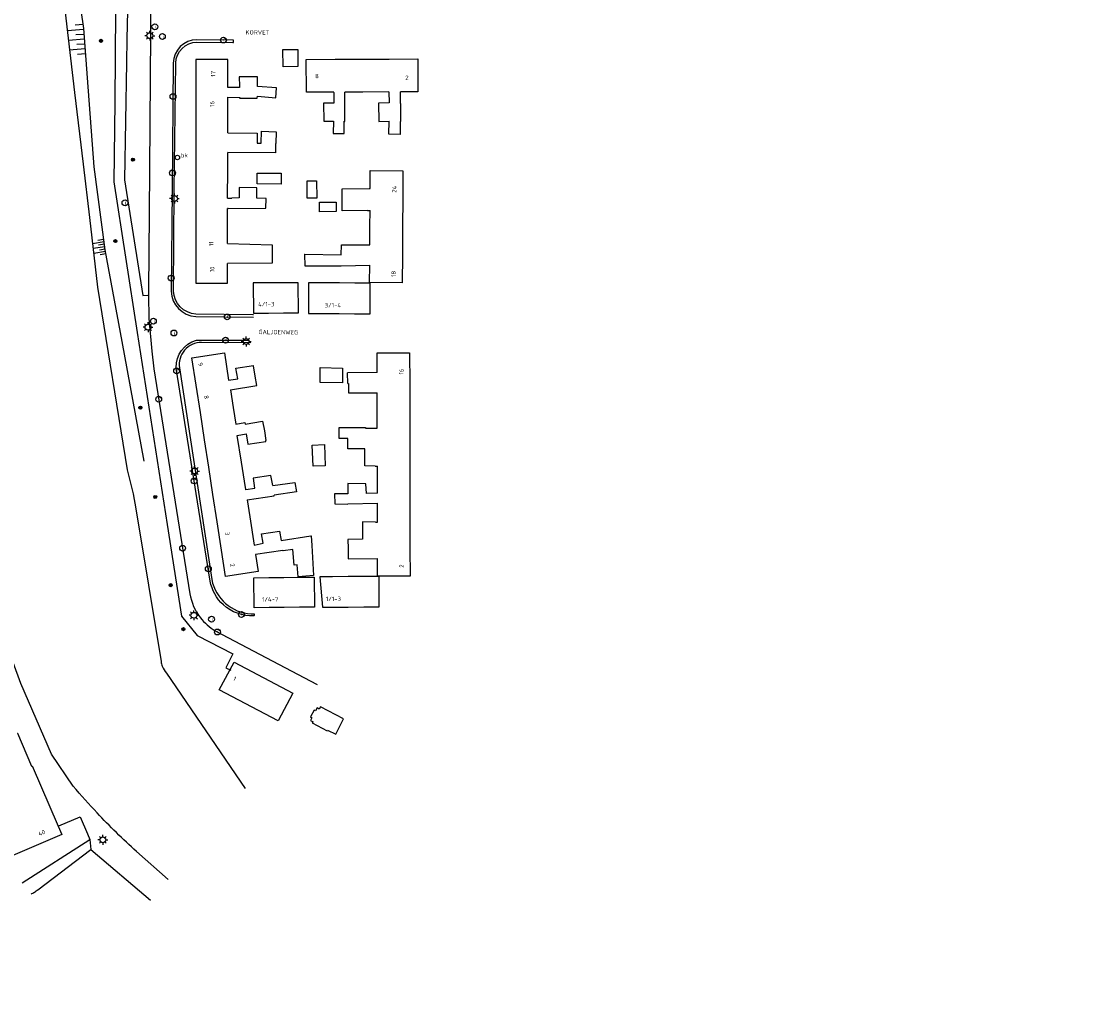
# Model space of a CAD drawing. Header units: millimetres. Extents: x 149344 to 154519, y 463794 to 476271.
# Tile 19 of 70: x 154298 to 154519, y 463794 to 463998. Entities that reach past the tile are written whole.
import ezdxf
from ezdxf.enums import TextEntityAlignment as Align

# ---------------------------------------------------------------- set-up
doc = ezdxf.new("R2010")
doc.units = ezdxf.units.MM
doc.header["$LTSCALE"] = 4
doc.layers.get('0').update_dxf_attribs({"color": 252, "linetype": 'CONTINUOUS'})
for name, color, linetype in [('Gebouw', 252, 'CONTINUOUS'), ('Huisnummer', 252, 'CONTINUOUS'), ('Straatnaam', 252, 'CONTINUOUS'), ('symbool talud', 252, 'CONTINUOUS'), ('Topografie', 252, 'CONTINUOUS')]:
    doc.layers.add(name, color=color, linetype=linetype)
doc.styles.add('ISO', font='ISO')

# ---------------------------------------------------------------- blocks, each defined once
blk = doc.blocks.new('talud')
for p, q in [((0, 0.75), (0.5, 0.75)), ((0, 0.5), (1, 0.5)), ((0, 0.25), (0.5, 0.25)), ((0, 0), (1, 0)), ((0, -0.25), (0.5, -0.25)), ((0, -0.5), (1, -0.5)), ((0, -0.75), (0.5, -0.75))]:
    blk.add_line(p, q)
blk = doc.blocks.new('lichtmast')
for p, q in [((-0.6, 0), (-1, 0)), ((-0.71, 0.71), (-0.42, 0.42)), ((0, 0.6), (0, 1)), ((0.42, 0.42), (0.71, 0.71)), ((0.6, 0), (1, 0)), ((-0.42, -0.42), (-0.71, -0.71)), ((0, -0.6), (0, -1)), ((0.42, -0.42), (0.71, -0.71))]:
    blk.add_line(p, q)
blk.add_circle((0, 0), 0.6)
blk = doc.blocks.new('boom')
for radius in [0.315, 0.225, 0.135]:
    blk.add_circle((0, 0), radius)
blk = doc.blocks.new('brandkraan')
at = {"color": 0}
blk.add_circle((0, 0), 0.45, dxfattribs=at)
at = {"style": 'ISO'}
blk.add_attdef('BRANDKRAAN', (0.7, 0), '', height=0.9, dxfattribs=at)
blk = doc.blocks.new('kolk')
at = {"color": 0}
blk.add_circle((0, 0), 0.6, dxfattribs=at)
at = {"linetype": 'Continuous', "style": 'ISO', "flags": 10}
blk.add_attdef('R', (-0.11, -0.33), '', height=0.8, dxfattribs=at)
blk = doc.blocks.new('inspectieput')
at = {"color": 0}
blk.add_circle((0, 0), 0.6, dxfattribs=at)
at = {"linetype": 'Continuous', "style": 'ISO', "flags": 10}
blk.add_attdef('I', text='', height=0.8, dxfattribs=at).set_placement((0, 0), align=Align.MIDDLE_CENTER)

msp = doc.modelspace()

# ---------------------------------------------------------------- linework, layer by layer
at = {"layer": 'Gebouw'}
for points in [[(154351.32, 463988.41), (154351.31, 463991.95), (154354.33, 463991.97), (154354.39, 463988.43), (154351.32, 463988.41)], [(154339.97, 463989.87), (154333.44, 463989.88), (154333.44, 463984.39)], [(154339.97, 463984.34), (154339.97, 463989.87)], [(154356.08, 463989.9), (154362.02, 463989.93)], [(154356.11, 463983.15), (154356.08, 463989.9)], [(154362.02, 463989.93), (154367.76, 463989.97)], [(154367.76, 463989.97), (154373.11, 463989.99)], [(154373.11, 463989.99), (154378.99, 463990.02), (154379.02, 463983.27)], [(154333.44, 463984.39), (154333.43, 463978.8)], [(154342.38, 463984.38), (154342.39, 463984.16), (154339.97, 463984.13)], [(154339.97, 463982.14), (154342.44, 463982.11), (154342.36, 463981.92), (154346.04, 463981.95), (154346.06, 463982.33), (154349.85, 463982.03), (154350.01, 463984.08), (154346.06, 463984.35)], [(154339.97, 463984.13), (154339.97, 463984.34)], [(154346.06, 463984.35), (154346.06, 463986.33), (154342.33, 463986.33), (154342.38, 463984.38)], [(154339.97, 463982.03), (154339.97, 463982.14)], [(154361.73, 463983.18), (154356.11, 463983.15)], [(154361.65, 463977.23), (154361.62, 463974.69), (154363.84, 463974.72), (154363.87, 463977.21), (154364.03, 463977.18), (154363.98, 463983.19)], [(154361.73, 463983.13), (154361.76, 463980.91), (154361.68, 463980.91)], [(154361.73, 463983.13), (154361.73, 463983.18)], [(154367.72, 463983.21), (154363.98, 463983.19)], [(154373.05, 463983.23), (154367.72, 463983.21)], [(154373.05, 463983.23), (154373.11, 463980.96)], [(154379.02, 463983.27), (154375.41, 463983.25)], [(154375.43, 463980.88), (154375.41, 463983.25)], [(154339.97, 463978.76), (154339.97, 463982.03)], [(154361.68, 463980.91), (154359.65, 463980.91), (154359.68, 463977.26), (154361.65, 463977.23)], [(154373.11, 463980.96), (154370.94, 463980.94), (154371.01, 463977.19), (154373.1, 463977.24)], [(154375.43, 463980.88), (154375.43, 463977.18), (154375.35, 463977.18), (154375.34, 463974.48), (154373.07, 463974.53), (154373.1, 463977.21)], [(154333.43, 463978.8), (154333.43, 463972.81)], [(154339.96, 463974.86), (154339.97, 463978.76)], [(154373.1, 463977.21), (154373.1, 463977.24)], [(154339.96, 463974.86), (154346.02, 463974.78)], [(154346.02, 463974.78), (154346.03, 463972.72)], [(154346.39, 463972.72), (154346.84, 463972.73), (154346.9, 463975.14), (154349.9, 463975.05), (154349.85, 463972.67)], [(154333.43, 463972.81), (154333.43, 463967.44)], [(154346.03, 463972.72), (154346.39, 463972.72)], [(154349.85, 463972.67), (154349.84, 463972.62), (154349.79, 463972.59), (154349.79, 463970.72)], [(154339.96, 463967.39), (154339.96, 463970.78)], [(154349.79, 463970.72), (154339.96, 463970.78)], [(154333.43, 463967.44), (154333.42, 463961.47)], [(154339.95, 463961.42), (154339.96, 463967.39)], [(154369.21, 463963.4), (154369.23, 463967.08), (154375.92, 463967.04), (154375.89, 463961.35)], [(154346.01, 463966.55), (154350.94, 463966.52), (154350.91, 463964.29), (154345.98, 463964.36), (154346.01, 463966.55)], [(154356.26, 463961.43), (154356.3, 463964.95), (154358.22, 463964.95), (154358.27, 463961.44), (154356.26, 463961.43)], [(154345.92, 463961.51), (154345.94, 463963.54), (154342.32, 463963.62), (154342.29, 463961.46)], [(154363.45, 463961.42), (154363.43, 463963.35), (154369.03, 463963.41)], [(154369.03, 463963.41), (154369.21, 463963.4)], [(154333.42, 463961.47), (154333.42, 463956.08)], [(154339.95, 463961.42), (154340.78, 463961.42)], [(154340.08, 463959.3), (154347.78, 463959.38), (154347.83, 463961.38), (154345.91, 463961.41), (154345.92, 463961.51)], [(154342.29, 463961.46), (154340.78, 463961.42)], [(154362.26, 463958.65), (154358.81, 463958.6), (154358.79, 463960.6), (154362.24, 463960.62), (154362.26, 463958.65)], [(154368.68, 463958.86), (154363.46, 463958.84), (154363.45, 463961.42)], [(154375.89, 463961.35), (154375.86, 463955.54)], [(154339.95, 463956.03), (154339.95, 463959.3)], [(154340.08, 463959.3), (154339.95, 463959.3)], [(154368.68, 463958.86), (154369.18, 463958.86)], [(154369.16, 463955.58), (154369.18, 463958.86)], [(154333.42, 463956.08), (154333.42, 463950.4)], [(154339.95, 463952.12), (154339.95, 463956.03)], [(154369.14, 463951.82), (154369.16, 463955.58)], [(154375.86, 463955.54), (154375.82, 463949.73)], [(154339.95, 463952.12), (154349.08, 463951.82)], [(154349.08, 463951.82), (154349.08, 463950.29)], [(154363.28, 463949.8), (154363.34, 463951.83), (154368.93, 463951.83)], [(154368.93, 463951.83), (154369.14, 463951.82)], [(154333.42, 463950.4), (154333.41, 463943.95)], [(154349.08, 463950.29), (154349.09, 463948.07)], [(154355.75, 463949.86), (154355.76, 463949.91)], [(154355.75, 463949.86), (154355.78, 463947.55), (154363.24, 463947.55), (154369.12, 463947.66)], [(154355.76, 463949.91), (154363.28, 463949.8)], [(154375.82, 463949.73), (154375.79, 463944.03), (154369.1, 463944.07), (154369.12, 463947.66)], [(154339.95, 463943.95), (154339.95, 463947.98)], [(154349.09, 463948.07), (154339.95, 463947.98)], [(154333.41, 463943.95), (154339.95, 463943.95)], [(154348.3, 463944.03), (154345.22, 463944.01), (154345.25, 463937.78), (154348.33, 463937.81)], [(154351.38, 463944.04), (154348.3, 463944.03)], [(154354.45, 463944.06), (154351.38, 463944.04)], [(154351.41, 463937.84), (154354.49, 463937.87), (154354.45, 463944.06)], [(154359.73, 463944.01), (154356.57, 463944.03), (154356.54, 463937.74), (154359.7, 463937.72)], [(154362.89, 463944), (154359.73, 463944.01)], [(154366.05, 463943.98), (154362.89, 463944)], [(154369.18, 463937.67), (154369.21, 463943.96), (154366.05, 463943.98)], [(154348.33, 463937.81), (154351.41, 463937.84)], [(154359.7, 463937.72), (154362.86, 463937.71)], [(154362.86, 463937.71), (154366.02, 463937.69)], [(154366.02, 463937.69), (154369.18, 463937.67)], [(154333.49, 463923.01), (154332.63, 463928.62), (154339.3, 463929.65)], [(154339.3, 463929.65), (154340.15, 463924.06), (154342.07, 463924.35), (154341.66, 463926.49), (154345.27, 463927.07)], [(154370.64, 463925.61), (154370.64, 463929.66), (154377.31, 463929.67), (154377.32, 463923.39)], [(154345.28, 463927), (154345.27, 463927.07)], [(154345.63, 463924.87), (154345.28, 463927)], [(154340.52, 463922.09), (154345.95, 463922.95), (154345.63, 463924.87)], [(154363.52, 463923.47), (154358.93, 463923.58), (154358.96, 463926.66), (154363.5, 463926.53), (154363.52, 463923.47)], [(154370.64, 463925.61), (154364.58, 463925.57)], [(154364.6, 463923.37), (154364.58, 463925.57)], [(154334.35, 463917.4), (154333.49, 463923.01)], [(154364.6, 463923.37), (154364.74, 463923.37)], [(154364.74, 463923.37), (154364.76, 463921.45), (154370.65, 463921.43)], [(154377.32, 463923.39), (154377.33, 463918.2)], [(154340.52, 463922.09), (154341.08, 463918.43)], [(154370.66, 463918.19), (154370.65, 463921.43)], [(154341.08, 463918.43), (154341.6, 463915.02)], [(154370.66, 463914.19), (154370.66, 463918.19)], [(154377.33, 463918.2), (154377.34, 463912.17)], [(154335.2, 463911.78), (154334.35, 463917.4)], [(154341.6, 463915.02), (154343.46, 463915.36), (154343.52, 463915.04), (154347.13, 463915.64), (154347.48, 463913.66)], [(154347.48, 463913.66), (154347.82, 463911.67)], [(154362.81, 463912.15), (154362.84, 463914.3), (154368.27, 463914.32), (154368.27, 463914.22), (154370.11, 463914.19)], [(154370.11, 463914.19), (154370.66, 463914.19)], [(154336.07, 463906.16), (154335.2, 463911.78)], [(154342.78, 463907.19), (154341.88, 463912.68), (154343.77, 463913), (154344.09, 463910.9), (154347.82, 463911.46)], [(154347.82, 463911.46), (154347.82, 463911.67)], [(154370.24, 463906.4), (154368.11, 463906.46), (154368.14, 463909.95), (154364.65, 463909.97), (154364.6, 463912.08), (154362.81, 463912.08), (154362.81, 463912.15)], [(154377.34, 463912.17), (154377.35, 463906.73)], [(154359.81, 463910.8), (154359.99, 463906.47), (154357.52, 463906.37), (154357.33, 463910.69), (154359.81, 463910.8)], [(154343.41, 463903.32), (154342.78, 463907.19)], [(154336.92, 463900.55), (154336.07, 463906.16)], [(154370.24, 463906.4), (154370.68, 463906.41)], [(154370.69, 463900.83), (154370.68, 463906.41)], [(154377.35, 463906.73), (154377.36, 463900.84)], [(154343.7, 463901.59), (154343.41, 463903.32)], [(154349.2, 463902.43), (154348.82, 463904.49), (154345.17, 463903.92), (154345.49, 463901.86)], [(154349.2, 463902.43), (154353.76, 463903.06), (154354.09, 463901.11), (154349.52, 463900.44)], [(154368.45, 463900.79), (154368.35, 463902.78), (154364.6, 463902.8), (154364.6, 463900.79)], [(154337.78, 463894.93), (154336.92, 463900.55)], [(154345.49, 463901.86), (154345.5, 463901.81), (154343.71, 463901.52), (154343.7, 463901.59)], [(154343.98, 463899.46), (154349.49, 463900.29), (154349.47, 463900.43)], [(154349.52, 463900.44), (154349.47, 463900.43)], [(154364.6, 463900.71), (154361.9, 463900.69), (154361.93, 463898.63), (154364.6, 463898.61)], [(154364.6, 463900.79), (154364.6, 463900.71)], [(154370.69, 463900.83), (154368.45, 463900.79)], [(154377.36, 463900.84), (154377.37, 463895.25)], [(154343.98, 463899.46), (154344.52, 463895.97)], [(154364.6, 463898.67), (154370.69, 463898.77)], [(154364.6, 463898.67), (154364.6, 463898.61)], [(154370.7, 463895.24), (154370.69, 463898.77)], [(154344.52, 463895.97), (154345.4, 463890.19)], [(154338.67, 463889.16), (154337.78, 463894.93)], [(154370.3, 463894.9), (154367.6, 463894.93), (154367.62, 463891.49)], [(154370.3, 463894.9), (154370.7, 463894.9)], [(154370.7, 463894.9), (154370.7, 463895.24)], [(154377.37, 463895.25), (154377.38, 463889.52)], [(154347.21, 463890.54), (154346.9, 463892.48), (154350.62, 463893.06)], [(154350.62, 463893.06), (154350.93, 463891.1)], [(154350.93, 463891.1), (154357.05, 463892.07)], [(154357.05, 463892.07), (154357.09, 463892.08), (154357.21, 463890.07)], [(154367.62, 463891.49), (154367.63, 463891.37)], [(154345.4, 463890.19), (154347.21, 463890.54)], [(154357.21, 463890.07), (154357.58, 463883.92), (154354.44, 463883.65), (154354.25, 463886.13), (154353.63, 463886.08), (154353.33, 463889.3), (154351.33, 463888.98)], [(154367.63, 463891.37), (154364.64, 463891.34), (154364.66, 463889.5)], [(154364.66, 463889.5), (154364.68, 463887.33), (154370.71, 463887.39)], [(154377.38, 463889.52), (154377.39, 463883.78), (154370.71, 463883.77), (154370.71, 463887.39)], [(154345.7, 463888.25), (154346.23, 463884.76), (154339.5, 463883.73), (154338.67, 463889.16)], [(154351.31, 463889.06), (154345.7, 463888.25)], [(154351.31, 463889.06), (154351.33, 463888.98)], [(154348.47, 463877.34), (154345.37, 463877.31), (154345.3, 463883.48), (154348.4, 463883.52)], [(154348.4, 463883.52), (154351.51, 463883.55)], [(154351.51, 463883.55), (154354.61, 463883.59)], [(154354.61, 463883.59), (154357.72, 463883.62)], [(154357.72, 463883.62), (154357.79, 463877.45), (154354.68, 463877.42)], [(154361.49, 463883.68), (154358.89, 463883.66), (154359.42, 463877.42), (154361.53, 463877.43)], [(154364.67, 463883.7), (154361.49, 463883.68)], [(154367.85, 463883.71), (154364.67, 463883.7)], [(154367.88, 463877.47), (154370.93, 463877.48), (154371.06, 463877.49), (154371.02, 463883.73), (154367.85, 463883.71)], [(154351.58, 463877.38), (154348.47, 463877.34)], [(154354.68, 463877.42), (154351.58, 463877.38)], [(154361.53, 463877.43), (154364.7, 463877.45)], [(154364.7, 463877.45), (154367.88, 463877.47)], [(154341.26, 463866.12), (154353.33, 463859.77), (154350.3, 463854.07), (154338.24, 463860.47), (154341.26, 463866.12)], [(154359.02, 463856.96), (154358.77, 463856.51), (154358.33, 463856.75), (154357.98, 463856.15), (154357.68, 463856.3), (154356.94, 463854.9), (154357.24, 463854.71), (154356.94, 463854.16), (154357.49, 463853.86), (154357.29, 463853.66), (154360.38, 463852.02), (154360.48, 463852.17), (154362.17, 463851.32), (154363.75, 463854.52), (154359.02, 463856.96)], [(154296.74, 463851.53), (154296.82, 463851.57), (154299.68, 463844.78)], [(154299.68, 463844.78), (154299.85, 463844.86), (154305.17, 463832.47), (154305.9, 463830.78), (154295.37, 463826.26), (154294.71, 463825.98), (154288.67, 463840.05), (154293.05, 463841.94)]]:
    msp.add_lwpolyline(points, dxfattribs=at)
at = {"layer": 'Topografie'}
for p, q in [((154297.76, 463820.82), (154311.65, 463829.7)), ((154311.65, 463829.7), (154311.83, 463827.69)), ((154311.83, 463827.69), (154324.11, 463817.28))]:
    msp.add_line(p, q, dxfattribs=at)
for points in [[(152884.8, 465087.49, 0), (152892.81, 465082.89, 0.000005)], [(154319.99, 464071.95), (154317.22, 464067.43), (154316.15, 464065.9), (154312.5, 464060.03, 0.012811), (154310.59, 464054.71, 0.026199), (154309.86, 464052.04, 0.003292), (154308.79, 464046.98, 0.002952), (154307.67, 464041.32, 0.021277), (154307.21, 464038.17, 0.011109), (154306.71, 464032.1), (154308.7, 464007.65), (154310.35, 463996.26), (154311.14, 463986.12), (154312.51, 463967.88), (154314.75, 463950.8), (154318.22, 463932), (154322.74, 463907.42)], [(154345.25, 463937.46), (154345.12, 463937.46), (154333.44, 463937.58, -0.375345), (154328.8, 463942.33), (154328.98, 463963.15), (154329.29, 463989.13, -0.4133), (154333.65, 463993.43), (154341.02, 463993.39), (154341.14, 463993.38), (154341.14, 463993.76), (154341.15, 463993.88), (154333.65, 463993.93, 0.413191), (154328.79, 463989.13), (154328.59, 463963.15), (154328.32, 463942.3, 0.375134), (154333.4, 463937.1), (154345.24, 463936.97)], [(154323.69, 463941.49), (154323.78, 463936.7), (154324.36, 463929.97), (154324.8, 463926.35), (154332.2, 463880.2, 0.125012), (154334.35, 463875.26, 0.093881), (154337.39, 463872.58), (154358.34, 463861.52)], [(154344.7, 463931.74), (154334.58, 463931.79, 0.4598), (154330.06, 463926.55), (154336.69, 463883.08, 0.339035), (154344.75, 463876.05), (154345.25, 463876.05), (154345.38, 463876.04), (154345.38, 463875.74), (154345.29, 463875.64, -0.197081), (154339.07, 463877.92, -0.163755), (154336.37, 463882.8), (154329.39, 463926.49), (154329.37, 463926.61, -0.34963), (154333.52, 463932.23), (154344.39, 463932.26)], [(154299.58, 463818.52, 0.041787), (154300.32, 463818.92, 0.038445), (154300.97, 463819.42), (154311.83, 463827.69)]]:
    msp.add_lwpolyline(points, format="xyb", dxfattribs=at)
at = {"layer": 'Topografie', "flags": 128}
for points in [[(154351.97, 464092.17), (154326.16, 464088.06), (154325.29, 464087.71), (154324.58, 464087.12), (154321.94, 464082.99), (154310.58, 464065.11), (154306.24, 464056.24), (154303.99, 464045.53), (154302.35, 464035.18), (154302.57, 464034.22), (154304.79, 464014.74), (154306.72, 463998.36), (154308.52, 463983.1), (154310.29, 463968.42), (154311.59, 463957.46), (154313.21, 463943.12), (154319.34, 463905.62), (154320.58, 463900.68), (154321.09, 463897.62), (154326.28, 463866.26, 0.058189), (154326.53, 463865.31, 0.098128), (154327.42, 463863.91), (154343.54, 463840.21)], [(154327.72, 463821.54), (154321.23, 463827.26, -0.020321), (154313.15, 463835.18, -0.013411), (154308.26, 463840.66), (154303.76, 463847.23), (154297.5, 463861.74), (154287.98, 463887.62), (154284.86, 463897.93), (154282.71, 463904.12), (154280.33, 463911.75), (154278.04, 463920.82), (154276.02, 463929.51), (154274.61, 463938.62), (154274.05, 463949.09), (154272.58, 463969.04), (154272.31, 463990.27), (154272.48, 464009.2), (154271.82, 464022.01), (154270.3, 464033.61), (154268.19, 464041.02)]]:
    msp.add_lwpolyline(points, format="xyb", dxfattribs=at)
at = {"layer": 'Topografie'}
for points in [[(154322.35, 464064.45), (154317.38, 464056.85), (154316.95, 464000.12), (154316.95, 464000), (154316.95, 463999.88), (154316.81, 463981.11), (154316.55, 463964.8), (154321.4, 463933.86), (154327.55, 463894.39), (154330.45, 463875.61), (154333.67, 463871.58), (154341.03, 463867.87), (154340.41, 463866.63), (154339.58, 463864.98), (154340.6, 463864.46)], [(154324.54, 464062.78), (154323.99, 464062.69), (154319.82, 464056.28), (154319.4, 464000.12), (154319.4, 464000), (154319.4, 463999.88), (154319.23, 463994.04), (154319.17, 463989.25), (154318.74, 463965.15), (154322.54, 463941.41), (154323.56, 463941.48), (154323.69, 463941.49)], [(154324.54, 464062.78), (154324.12, 464000.12), (154324.12, 464000), (154324.12, 463999.88), (154324.11, 463997.66), (154324.09, 463995.26), (154323.85, 463958.22), (154323.67, 463942.47), (154323.69, 463941.49)], [(154305.17, 463832.47), (154305.3, 463832.53), (154309.65, 463834.38), (154311.15, 463830.86), (154311.65, 463829.7)]]:
    msp.add_lwpolyline(points, dxfattribs=at)

# ---------------------------------------------------------------- block references
at = {"layer": 'symbool talud', "linetype": 'Continuous', "xscale": 3.278333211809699, "yscale": 4, "zscale": 3.278333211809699, "rotation": 184.4306663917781}
msp.add_blockref('talud', (154310.52, 463994.06), dxfattribs=at)
at = {"layer": 'symbool talud', "xscale": 2.428852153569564, "yscale": 2, "zscale": 2.428852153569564, "rotation": 189.0766347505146}
msp.add_blockref('talud', (154314.73, 463951.45), dxfattribs=at)
at = {"layer": 'Topografie', "linetype": 'Continuous'}
for name, p in [('lichtmast', (154323.97, 463994.78)), ('boom', (154313.96, 463993.72)), ('boom', (154320.51, 463969.32)), ('lichtmast', (154329.03, 463961.34)), ('boom', (154316.9, 463952.6)), ('lichtmast', (154323.6, 463934.92)), ('lichtmast', (154343.75, 463931.98)), ('boom', (154322.03, 463918.4)), ('lichtmast', (154333.17, 463905.39)), ('boom', (154325.08, 463900.06)), ('boom', (154328.26, 463881.95)), ('lichtmast', (154333.02, 463875.76)), ('boom', (154330.87, 463872.92)), ('lichtmast', (154314.33, 463829.65))]:
    msp.add_blockref(name, p, dxfattribs=at)
ref = msp.add_blockref('inspectieput', (154325.01, 463996.61), dxfattribs=at)
ref.add_attrib('I', 'i', (154325.01, 463996.22), dxfattribs={"layer": '0', "linetype": 'Continuous', "height": 0.8, "style": 'ISO'})
ref = msp.add_blockref('inspectieput', (154326.55, 463994.62), dxfattribs=at)
ref.add_attrib('I', 'i', (154326.55, 463994.23), dxfattribs={"layer": '0', "linetype": 'Continuous', "height": 0.8, "style": 'ISO'})
ref = msp.add_blockref('kolk', (154339.09, 463993.88), dxfattribs=at)
ref.add_attrib('KOLK', 'r', (154339.05, 463993.62), dxfattribs={"layer": '0', "linetype": 'Continuous', "height": 0.8, "style": 'ISO'})
ref = msp.add_blockref('kolk', (154328.73, 463982.3), dxfattribs=at)
ref.add_attrib('KOLK', 'r', (154328.69, 463982.04), dxfattribs={"layer": '0', "linetype": 'Continuous', "height": 0.8, "style": 'ISO'})
msp.add_blockref('brandkraan', (154329.63, 463969.77), dxfattribs=at).add_auto_attribs({'BRANDKRAAN': 'bk'})
ref = msp.add_blockref('kolk', (154328.62, 463966.59), dxfattribs=at)
ref.add_attrib('KOLK', 'r', (154328.57, 463966.32), dxfattribs={"layer": '0', "linetype": 'Continuous', "height": 0.8, "style": 'ISO'})
ref = msp.add_blockref('inspectieput', (154318.88, 463960.47), dxfattribs=at)
ref.add_attrib('I', 'i', (154318.88, 463960.07), dxfattribs={"layer": '0', "linetype": 'Continuous', "height": 0.8, "style": 'ISO'})
ref = msp.add_blockref('kolk', (154328.35, 463945.01), dxfattribs=at)
ref.add_attrib('KOLK', 'r', (154328.31, 463944.74), dxfattribs={"layer": '0', "linetype": 'Continuous', "height": 0.8, "style": 'ISO'})
ref = msp.add_blockref('inspectieput', (154324.7, 463936.16), dxfattribs=at)
ref.add_attrib('I', 'i', (154324.7, 463935.77), dxfattribs={"layer": '0', "linetype": 'Continuous', "height": 0.8, "style": 'ISO'})
ref = msp.add_blockref('kolk', (154339.85, 463937.03), dxfattribs=at)
ref.add_attrib('KOLK', 'r', (154339.81, 463936.77), dxfattribs={"layer": '0', "linetype": 'Continuous', "height": 0.8, "style": 'ISO'})
ref = msp.add_blockref('inspectieput', (154328.92, 463933.73), dxfattribs=at)
ref.add_attrib('I', 'i', (154328.92, 463933.33), dxfattribs={"layer": '0', "linetype": 'Continuous', "height": 0.8, "style": 'ISO'})
ref = msp.add_blockref('kolk', (154339.53, 463932.27), dxfattribs=at)
ref.add_attrib('KOLK', 'r', (154339.48, 463932.01), dxfattribs={"layer": '0', "linetype": 'Continuous', "height": 0.8, "style": 'ISO'})
ref = msp.add_blockref('kolk', (154329.47, 463925.94), dxfattribs=at)
ref.add_attrib('KOLK', 'r', (154329.43, 463925.68), dxfattribs={"layer": '0', "linetype": 'Continuous', "height": 0.8, "style": 'ISO'})
ref = msp.add_blockref('kolk', (154325.8, 463920.13), dxfattribs=at)
ref.add_attrib('KOLK', 'r', (154325.75, 463919.87), dxfattribs={"layer": '0', "linetype": 'Continuous', "height": 0.8, "style": 'ISO'})
ref = msp.add_blockref('kolk', (154333.07, 463903.35), dxfattribs=at)
ref.add_attrib('KOLK', 'r', (154333.02, 463903.09), dxfattribs={"layer": '0', "linetype": 'Continuous', "height": 0.8, "style": 'ISO'})
ref = msp.add_blockref('kolk', (154330.7, 463889.56), dxfattribs=at)
ref.add_attrib('KOLK', 'r', (154330.66, 463889.3), dxfattribs={"layer": '0', "linetype": 'Continuous', "height": 0.8, "style": 'ISO'})
ref = msp.add_blockref('kolk', (154335.98, 463885.32), dxfattribs=at)
ref.add_attrib('KOLK', 'r', (154335.94, 463885.06), dxfattribs={"layer": '0', "linetype": 'Continuous', "height": 0.8, "style": 'ISO'})
ref = msp.add_blockref('kolk', (154342.78, 463875.92), dxfattribs=at)
ref.add_attrib('KOLK', 'r', (154342.74, 463875.66), dxfattribs={"layer": '0', "linetype": 'Continuous', "height": 0.8, "style": 'ISO'})
ref = msp.add_blockref('inspectieput', (154336.64, 463874.95), dxfattribs=at)
ref.add_attrib('I', 'i', (154336.64, 463874.56), dxfattribs={"layer": '0', "linetype": 'Continuous', "height": 0.8, "style": 'ISO'})
ref = msp.add_blockref('kolk', (154337.85, 463872.33), dxfattribs=at)
ref.add_attrib('KOLK', 'r', (154337.81, 463872.07), dxfattribs={"layer": '0', "linetype": 'Continuous', "height": 0.8, "style": 'ISO'})

# ---------------------------------------------------------------- texts
at = {"layer": 'Huisnummer', "style": 'ISO'}
for s, rotation, p in [('17', 90, (154337.43, 463986.35)), ('8', 3.3833, (154357.93, 463986.02)), ('2', 359.7708, (154376.41, 463985.69)), ('16', 89.5989, (154337.21, 463980.14)), ('24', 86.5595, (154374.57, 463962.51)), ('11', 89.5989, (154337.04, 463951.55)), ('10', 85.065, (154337.18, 463946.16)), ('18', 88.2244, (154374.43, 463945.21)), ('4/1-3', 0.4584, (154346.21, 463939.19)), ('3/1-4', 359.7135, (154359.88, 463938.98)), ('9', 282.4791, (154333.87, 463927.57)), ('16', 87.5353, (154376.03, 463925.16)), ('8', 278.7462, (154335.08, 463920.87)), ('3', 278.7462, (154339.37, 463892.81)), ('2', 282.9388, (154340.41, 463886.29)), ('2', 89.5989, (154376.11, 463885.51)), ('1/4-7', 0.6302, (154347, 463878.58)), ('1/1-3', 0.3438, (154360.11, 463878.67)), ('1', 332.1534, (154340.97, 463862.48)), ('40', 23.2588, (154301.29, 463830.4))]:
    msp.add_text(s, height=0.9, rotation=rotation, dxfattribs=at).set_placement(p)
at = {"layer": 'Straatnaam', "style": 'ISO'}
msp.add_text('KORVET', height=0.9, dxfattribs=at).set_placement((154343.62, 463994.74), align=Align.BOTTOM_LEFT)
msp.add_text('GALJOENWEG', height=0.9, rotation=359.618, dxfattribs=at).set_placement((154346.25, 463933.22), align=Align.BOTTOM_LEFT)

doc.saveas('drawing.dxf')
